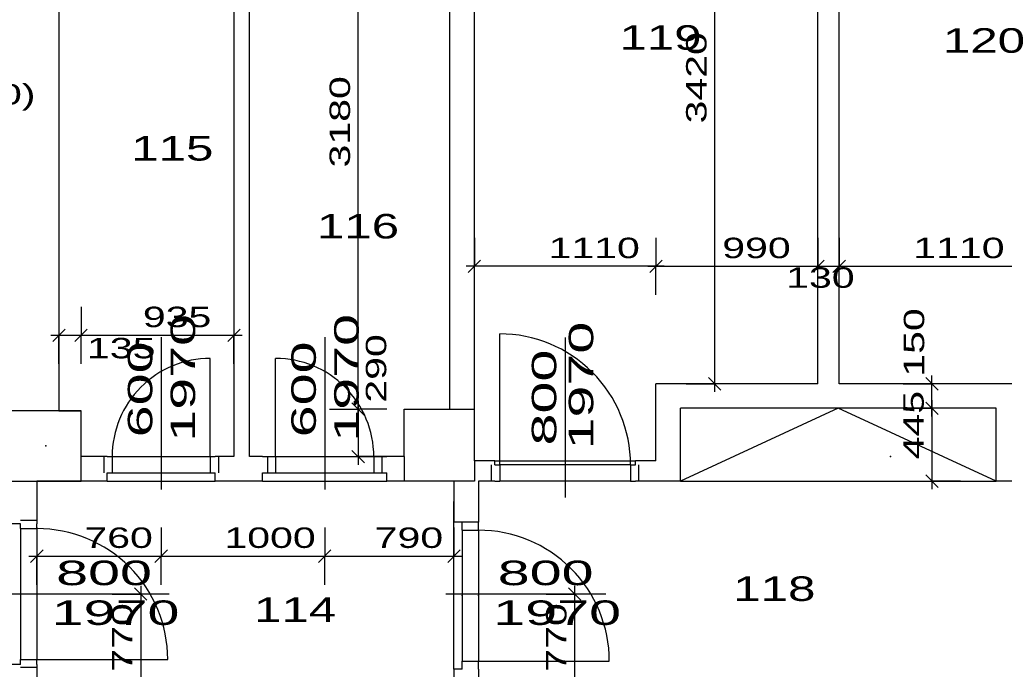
# Model space of a CAD drawing. Extents: x -196363 to 396902, y -489949 to -260582.
# Tile 24 of 256: x 21273 to 27293, y -381833 to -377863. Entities that reach past the tile are written whole.
import ezdxf

# ---------------------------------------------------------------- set-up
doc = ezdxf.new("R2010")
doc.units = 0
doc.header["$MEASUREMENT"] = 0
doc.linetypes.add('DOTDASH', pattern=[1, 0.3, -0.2, 0, -0.2, 0.3])
for name, color, linetype in [('dvere', 1, 'Continuous'), ('koty', 1, 'Continuous'), ('legenda', 1, 'Continuous'), ('noszdiv', 1, 'Continuous'), ('obklady', 14, 'Continuous'), ('popdver', 6, 'Continuous')]:
    doc.layers.add(name, color=color, linetype=linetype)
doc.styles.add('SPIRITTXTSTYLE1', font='ROMAN')
doc.styles.add('SPIRITTXTSTYLE2', font='txt')
doc.linetypes.add('CERCH2', pattern='A,0,-1,[17,dur+dsp vaclavov.shx,S=0.003401,R=0,X=-1,Y=0],0', length=1)
doc.dimstyles.new('SPIRITSTYLE127', dxfattribs={"dimtxt": 125, "dimasz": 12.7, "dimexe": 175, "dimexo": 184.395111, "dimgap": 50, "dimtad": 1, "dimdec": 3, "dimzin": 0, "dimdsep": 46, "dimlunit": 7, "dimtxsty": 'SPIRITTXTSTYLE1', "dimblk1": '_TICKMARKS127', "dimblk2": '_TICKMARKS127', "dimsah": 1, "dimcen": 0.09, "dimdle": 50, "dimclrd": 1, "dimclre": 1, "dimclrt": 1, "dimadec": 0, "dimazin": 0, "dimtfac": 1, "dimtdec": 4, "dimtofl": 0, "dimtmove": 1, "dimatfit": 0, "dimfxl": 0, "dimtolj": 1, "dimtzin": 0, "dimarcsym": 0})
doc.dimstyles.new('SPIRITSTYLE128', dxfattribs={"dimtxt": 125, "dimasz": 12.7, "dimexe": 175, "dimexo": 245.365036, "dimgap": 50, "dimtad": 1, "dimdec": 3, "dimzin": 0, "dimdsep": 46, "dimlunit": 7, "dimtxsty": 'SPIRITTXTSTYLE1', "dimblk1": '_TICKMARKS128', "dimblk2": '_TICKMARKS128', "dimsah": 1, "dimcen": 0.09, "dimdle": 50, "dimclrd": 1, "dimclre": 1, "dimclrt": 1, "dimadec": 0, "dimazin": 0, "dimtfac": 1, "dimtdec": 4, "dimtofl": 0, "dimtmove": 1, "dimatfit": 0, "dimfxl": 0, "dimtolj": 1, "dimtzin": 0, "dimarcsym": 0})
doc.dimstyles.new('SPIRITSTYLE129', dxfattribs={"dimtxt": 125, "dimasz": 12.7, "dimexe": 175, "dimexo": 105.367378, "dimgap": 50, "dimtad": 1, "dimdec": 3, "dimzin": 0, "dimdsep": 46, "dimlunit": 7, "dimtxsty": 'SPIRITTXTSTYLE1', "dimblk1": '_TICKMARKS129', "dimblk2": '_TICKMARKS129', "dimsah": 1, "dimcen": 0.09, "dimdle": 50, "dimclrd": 1, "dimclre": 1, "dimclrt": 1, "dimadec": 0, "dimazin": 0, "dimtfac": 1, "dimtdec": 4, "dimtofl": 0, "dimtmove": 1, "dimatfit": 0, "dimfxl": 0, "dimtolj": 1, "dimtzin": 0, "dimarcsym": 0})
doc.dimstyles.new('SPIRITSTYLE132', dxfattribs={"dimtxt": 125, "dimasz": 12.7, "dimexe": 175, "dimexo": 286.044739, "dimgap": 50, "dimtad": 1, "dimdec": 3, "dimzin": 0, "dimdsep": 46, "dimlunit": 7, "dimtxsty": 'SPIRITTXTSTYLE1', "dimblk1": '_TICKMARKS132', "dimblk2": '_TICKMARKS132', "dimsah": 1, "dimcen": 0.09, "dimdle": 50, "dimclrd": 1, "dimclre": 1, "dimclrt": 1, "dimadec": 0, "dimazin": 0, "dimtfac": 1, "dimtdec": 4, "dimtofl": 0, "dimtmove": 1, "dimatfit": 0, "dimfxl": 0, "dimtolj": 1, "dimtzin": 0, "dimarcsym": 0})
doc.dimstyles.new('SPIRITSTYLE133', dxfattribs={"dimtxt": 125, "dimasz": 12.7, "dimexe": 175, "dimexo": 233.111526, "dimgap": 50, "dimtad": 1, "dimdec": 3, "dimzin": 0, "dimdsep": 46, "dimlunit": 7, "dimtxsty": 'SPIRITTXTSTYLE1', "dimblk1": '_TICKMARKS133', "dimblk2": '_TICKMARKS133', "dimsah": 1, "dimcen": 0.09, "dimdle": 50, "dimclrd": 1, "dimclre": 1, "dimclrt": 1, "dimadec": 0, "dimazin": 0, "dimtfac": 1, "dimtdec": 4, "dimtofl": 0, "dimtmove": 1, "dimatfit": 0, "dimfxl": 0, "dimtolj": 1, "dimtzin": 0, "dimarcsym": 0})
doc.dimstyles.new('SPIRITSTYLE134', dxfattribs={"dimtxt": 125, "dimasz": 12.7, "dimexe": 175, "dimexo": -75.905273, "dimgap": 50, "dimtad": 1, "dimdec": 3, "dimzin": 0, "dimdsep": 46, "dimlunit": 7, "dimtxsty": 'SPIRITTXTSTYLE1', "dimblk1": '_TICKMARKS134', "dimblk2": '_TICKMARKS134', "dimsah": 1, "dimcen": 0.09, "dimdle": 50, "dimclrd": 1, "dimclre": 1, "dimclrt": 1, "dimadec": 0, "dimazin": 0, "dimtfac": 1, "dimtdec": 4, "dimtofl": 0, "dimtmove": 1, "dimatfit": 0, "dimfxl": 0, "dimtolj": 1, "dimtzin": 0, "dimarcsym": 0})
doc.dimstyles.new('SPIRITSTYLE135', dxfattribs={"dimtxt": 125, "dimasz": 12.7, "dimexe": 175, "dimexo": -116.870216, "dimgap": 50, "dimtad": 1, "dimdec": 3, "dimzin": 0, "dimdsep": 46, "dimlunit": 7, "dimtxsty": 'SPIRITTXTSTYLE1', "dimblk1": '_TICKMARKS135', "dimblk2": '_TICKMARKS135', "dimsah": 1, "dimcen": 0.09, "dimdle": 50, "dimclrd": 1, "dimclre": 1, "dimclrt": 1, "dimadec": 0, "dimazin": 0, "dimtfac": 1, "dimtdec": 4, "dimtofl": 0, "dimtmove": 1, "dimatfit": 0, "dimfxl": 0, "dimtolj": 1, "dimtzin": 0, "dimarcsym": 0})
doc.dimstyles.new('SPIRITSTYLE141', dxfattribs={"dimtxt": 125, "dimasz": 12.7, "dimexe": 175, "dimexo": 217.745026, "dimgap": 50, "dimtad": 1, "dimdec": 3, "dimzin": 0, "dimdsep": 46, "dimlunit": 7, "dimtxsty": 'SPIRITTXTSTYLE1', "dimblk1": '_TICKMARKS141', "dimblk2": '_TICKMARKS141', "dimsah": 1, "dimcen": 0.09, "dimdle": 50, "dimclrd": 1, "dimclre": 1, "dimclrt": 1, "dimadec": 0, "dimazin": 0, "dimtfac": 1, "dimtdec": 4, "dimtofl": 0, "dimtmove": 1, "dimatfit": 0, "dimfxl": 0, "dimtolj": 1, "dimtzin": 0, "dimarcsym": 0})
doc.dimstyles.new('SPIRITSTYLE142', dxfattribs={"dimtxt": 125, "dimasz": 12.7, "dimexe": 175, "dimexo": 542.723633, "dimgap": 50, "dimtad": 1, "dimdec": 3, "dimzin": 0, "dimdsep": 46, "dimlunit": 7, "dimtxsty": 'SPIRITTXTSTYLE1', "dimblk1": '_TICKMARKS142', "dimblk2": '_TICKMARKS142', "dimsah": 1, "dimcen": 0.09, "dimdle": 50, "dimclrd": 1, "dimclre": 1, "dimclrt": 1, "dimadec": 0, "dimazin": 0, "dimtfac": 1, "dimtdec": 4, "dimtofl": 0, "dimtmove": 1, "dimatfit": 0, "dimfxl": 0, "dimtolj": 1, "dimtzin": 0, "dimarcsym": 0})
doc.dimstyles.new('SPIRITSTYLE26', dxfattribs={"dimtxt": 125, "dimasz": 12.7, "dimexe": 175, "dimexo": -175, "dimgap": 50, "dimtad": 1, "dimdec": 3, "dimzin": 0, "dimdsep": 46, "dimlunit": 7, "dimtxsty": 'SPIRITTXTSTYLE1', "dimblk1": '_TICKMARKS26', "dimblk2": '_TICKMARKS26', "dimsah": 1, "dimcen": 0.09, "dimdle": 50, "dimclrd": 1, "dimclre": 1, "dimclrt": 1, "dimadec": 0, "dimazin": 0, "dimtfac": 1, "dimtdec": 4, "dimtofl": 0, "dimtmove": 1, "dimatfit": 0, "dimfxl": 0, "dimtolj": 1, "dimtzin": 0, "dimarcsym": 0})

# ---------------------------------------------------------------- blocks, each defined once
blk = doc.blocks.new('_TICKMARKS127')
at = {"color": 1, "linetype": 'Continuous'}
blk.add_line((-3, -3), (3, 3), dxfattribs=at)
blk = doc.blocks.new('*D259')
at = {"color": 1, "linetype": 'Continuous', "ltscale": 300}
for p, q in [((25347.4, -376667.9, 1723.8), (25522.4, -376667.9, 1723.8)), ((25522.4, -380137.9, 1723.8), (25522.4, -376617.9, 1723.8)), ((25697.4, -376667.9, 1723.8), (25522.4, -376667.9, 1723.8)), ((25347.4, -380087.9, 1723.8), (25522.4, -380087.9, 1723.8)), ((25697.4, -380087.9, 1723.8), (25522.4, -380087.9, 1723.8))]:
    blk.add_line(p, q, dxfattribs=at)
at = {"color": 1, "linetype": 'Continuous', "ltscale": 300, "xscale": 12.69999980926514, "yscale": 12.69999980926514, "zscale": 12.69999980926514}
for p, rotation in [((25522.4, -376667.9, 1723.8), 90.00000250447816), ((25522.4, -380087.9, 1723.8), 270.0000006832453)]:
    blk.add_blockref('_TICKMARKS127', p, dxfattribs=dict(at, rotation=rotation))
at = {"color": 1, "linetype": 'Continuous', "ltscale": 300, "style": 'SPIRITTXTSTYLE1', "width": 1.5}
blk.add_text('3420', height=125, rotation=90, dxfattribs=at).set_placement((25472.4, -378496.9, 1723.8))
blk = doc.blocks.new('_TICKMARKS128')
at = {"color": 1, "linetype": 'Continuous'}
blk.add_line((-3, -3), (3, 3), dxfattribs=at)
blk = doc.blocks.new('*D260')
at = {"color": 1, "linetype": 'Continuous', "ltscale": 300}
for p, q in [((23342.7, -380292.9, 1723.8), (23342.7, -377012.8, 1723.8)), ((23167.7, -377062.8, 1723.8), (23342.7, -377062.8, 1723.8)), ((23517.7, -377062.8, 1723.8), (23342.7, -377062.8, 1723.8)), ((23167.7, -380242.9, 1723.8), (23342.7, -380242.9, 1723.8)), ((23517.7, -380242.9, 1723.8), (23342.7, -380242.9, 1723.8))]:
    blk.add_line(p, q, dxfattribs=at)
at = {"color": 1, "linetype": 'Continuous', "ltscale": 300, "xscale": 12.69999980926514, "yscale": 12.69999980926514, "zscale": 12.69999980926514}
for p, rotation in [((23342.7, -377062.8, 1723.8), 90.00000250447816), ((23342.7, -380242.9, 1723.8), 270.0000006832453)]:
    blk.add_blockref('_TICKMARKS128', p, dxfattribs=dict(at, rotation=rotation))
at = {"color": 1, "linetype": 'Continuous', "ltscale": 300, "style": 'SPIRITTXTSTYLE1', "width": 1.5}
blk.add_text('3180', height=125, rotation=90, dxfattribs=at).set_placement((23292.7, -378765.9, 1723.8))
blk = doc.blocks.new('_TICKMARKS129')
at = {"color": 1, "linetype": 'Continuous'}
blk.add_line((-3, -3), (3, 3), dxfattribs=at)
blk = doc.blocks.new('*D261')
at = {"color": 1, "linetype": 'Continuous', "ltscale": 300}
for p, q in [((23342.7, -380192.8, 1723.8), (23342.7, -380582.9, 1723.8)), ((23167.7, -380242.9, 1723.8), (23342.7, -380242.9, 1723.8)), ((23517.7, -380242.9, 1723.8), (23342.7, -380242.9, 1723.8)), ((23167.7, -380532.9, 1723.8), (23342.7, -380532.9, 1723.8)), ((23517.7, -380532.9, 1723.8), (23342.7, -380532.9, 1723.8))]:
    blk.add_line(p, q, dxfattribs=at)
at = {"color": 1, "linetype": 'Continuous', "ltscale": 300, "xscale": 12.69999980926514, "yscale": 12.69999980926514, "zscale": 12.69999980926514}
for p, rotation in [((23342.7, -380242.9, 1723.8), 90.00000250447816), ((23342.7, -380532.9, 1723.8), -90.00000250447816)]:
    blk.add_blockref('_TICKMARKS129', p, dxfattribs=dict(at, rotation=rotation))
at = {"color": 1, "linetype": 'Continuous', "ltscale": 300, "style": 'SPIRITTXTSTYLE1', "width": 1.5}
blk.add_text('290', height=125, rotation=450.00002, dxfattribs=at).set_placement((23514.2, -380203.4, 1723.8))
blk = doc.blocks.new('_TICKMARKS132')
at = {"color": 1, "linetype": 'Continuous'}
blk.add_line((-3, -3), (3, 3), dxfattribs=at)
blk = doc.blocks.new('*D267')
at = {"color": 1, "linetype": 'Continuous', "ltscale": 300}
for p, q in [((21513, -379616.8, 1723.8), (21513, -379791.8, 1723.8)), ((21648, -379616.8, 1723.8), (21648, -379791.8, 1723.8)), ((21463, -379791.8, 1723.8), (21698, -379791.8, 1723.8)), ((21513, -379966.8, 1723.8), (21513, -379791.8, 1723.8)), ((21648, -379966.8, 1723.8), (21648, -379791.8, 1723.8))]:
    blk.add_line(p, q, dxfattribs=at)
at = {"color": 1, "linetype": 'Continuous', "ltscale": 300, "xscale": 12.69999980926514, "yscale": 12.69999980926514, "zscale": 12.69999980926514, "rotation": 180.0000050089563}
blk.add_blockref('_TICKMARKS132', (21513, -379791.8, 1723.8), dxfattribs=at)
at = {"color": 1, "linetype": 'Continuous', "ltscale": 300, "xscale": 12.69999980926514, "yscale": 12.69999980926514, "zscale": 12.69999980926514}
blk.add_blockref('_TICKMARKS132', (21648, -379791.8, 1723.8), dxfattribs=at)
at = {"color": 1, "linetype": 'Continuous', "ltscale": 300, "style": 'SPIRITTXTSTYLE1', "width": 1.5}
blk.add_text('135', height=125, dxfattribs=at).set_placement((21684.6, -379932.4, 1723.8))
blk = doc.blocks.new('*D268')
at = {"color": 1, "linetype": 'Continuous', "ltscale": 300}
for p, q in [((21648, -379616.8, 1723.8), (21648, -379791.8, 1723.8)), ((22583, -379616.8, 1723.8), (22583, -379791.8, 1723.8)), ((21598, -379791.8, 1723.8), (22633, -379791.8, 1723.8)), ((21648, -379966.8, 1723.8), (21648, -379791.8, 1723.8)), ((22583, -379966.8, 1723.8), (22583, -379791.8, 1723.8))]:
    blk.add_line(p, q, dxfattribs=at)
at = {"color": 1, "linetype": 'Continuous', "ltscale": 300, "xscale": 12.69999980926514, "yscale": 12.69999980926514, "zscale": 12.69999980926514, "rotation": 180.0000050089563}
blk.add_blockref('_TICKMARKS132', (21648, -379791.8, 1723.8), dxfattribs=at)
at = {"color": 1, "linetype": 'Continuous', "ltscale": 300, "xscale": 12.69999980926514, "yscale": 12.69999980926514, "zscale": 12.69999980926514}
blk.add_blockref('_TICKMARKS132', (22583, -379791.8, 1723.8), dxfattribs=at)
at = {"color": 1, "linetype": 'Continuous', "ltscale": 300, "style": 'SPIRITTXTSTYLE1', "width": 1.5}
blk.add_text('935', height=125, dxfattribs=at).set_placement((22026.2, -379741.8, 1723.8))
blk = doc.blocks.new('_TICKMARKS133')
at = {"color": 1, "linetype": 'Continuous'}
blk.add_line((-3, -3), (3, 3), dxfattribs=at)
blk = doc.blocks.new('*D269')
at = {"color": 1, "linetype": 'Continuous', "ltscale": 300}
for p, q in [((21378, -380966.2, 1723.8), (21378, -381141.2, 1723.8)), ((22138, -380966.2, 1723.8), (22138, -381141.2, 1723.8)), ((21328, -381141.2, 1723.8), (22188, -381141.2, 1723.8)), ((21378, -381316.2, 1723.8), (21378, -381141.2, 1723.8)), ((22138, -381316.2, 1723.8), (22138, -381141.2, 1723.8))]:
    blk.add_line(p, q, dxfattribs=at)
at = {"color": 1, "linetype": 'Continuous', "ltscale": 300, "xscale": 12.69999980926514, "yscale": 12.69999980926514, "zscale": 12.69999980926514, "rotation": 180.0000050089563}
blk.add_blockref('_TICKMARKS133', (21378, -381141.2, 1723.8), dxfattribs=at)
at = {"color": 1, "linetype": 'Continuous', "ltscale": 300, "xscale": 12.69999980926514, "yscale": 12.69999980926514, "zscale": 12.69999980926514}
blk.add_blockref('_TICKMARKS133', (22138, -381141.2, 1723.8), dxfattribs=at)
at = {"color": 1, "linetype": 'Continuous', "ltscale": 300, "style": 'SPIRITTXTSTYLE1', "width": 1.5}
blk.add_text('760', height=125, dxfattribs=at).set_placement((21668.7, -381091.2, 1723.8))
blk = doc.blocks.new('*D270')
at = {"color": 1, "linetype": 'Continuous', "ltscale": 300}
for p, q in [((22138, -380966.2, 1723.8), (22138, -381141.2, 1723.8)), ((23138, -380966.2, 1723.8), (23138, -381141.2, 1723.8)), ((22088, -381141.2, 1723.8), (23188, -381141.2, 1723.8)), ((22138, -381316.2, 1723.8), (22138, -381141.2, 1723.8)), ((23138, -381316.2, 1723.8), (23138, -381141.2, 1723.8))]:
    blk.add_line(p, q, dxfattribs=at)
at = {"color": 1, "linetype": 'Continuous', "ltscale": 300, "xscale": 12.69999980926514, "yscale": 12.69999980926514, "zscale": 12.69999980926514, "rotation": 180.0000050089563}
blk.add_blockref('_TICKMARKS133', (22138, -381141.2, 1723.8), dxfattribs=at)
at = {"color": 1, "linetype": 'Continuous', "ltscale": 300, "xscale": 12.69999980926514, "yscale": 12.69999980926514, "zscale": 12.69999980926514}
blk.add_blockref('_TICKMARKS133', (23138, -381141.2, 1723.8), dxfattribs=at)
at = {"color": 1, "linetype": 'Continuous', "ltscale": 300, "style": 'SPIRITTXTSTYLE1', "width": 1.5}
blk.add_text('1000', height=125, dxfattribs=at).set_placement((22524.9, -381091.2, 1723.8))
blk = doc.blocks.new('*D271')
at = {"color": 1, "linetype": 'Continuous', "ltscale": 300}
for p, q in [((23138, -380966.2, 1723.8), (23138, -381141.2, 1723.8)), ((23928, -380966.2, 1723.8), (23928, -381141.2, 1723.8)), ((23088, -381141.2, 1723.8), (23978, -381141.2, 1723.8)), ((23138, -381316.2, 1723.8), (23138, -381141.2, 1723.8)), ((23928, -381316.2, 1723.8), (23928, -381141.2, 1723.8))]:
    blk.add_line(p, q, dxfattribs=at)
at = {"color": 1, "linetype": 'Continuous', "ltscale": 300, "xscale": 12.69999980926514, "yscale": 12.69999980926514, "zscale": 12.69999980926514, "rotation": 180.0000050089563}
blk.add_blockref('_TICKMARKS133', (23138, -381141.2, 1723.8), dxfattribs=at)
at = {"color": 1, "linetype": 'Continuous', "ltscale": 300, "xscale": 12.69999980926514, "yscale": 12.69999980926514, "zscale": 12.69999980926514}
blk.add_blockref('_TICKMARKS133', (23928, -381141.2, 1723.8), dxfattribs=at)
at = {"color": 1, "linetype": 'Continuous', "ltscale": 300, "style": 'SPIRITTXTSTYLE1', "width": 1.5}
blk.add_text('790', height=125, dxfattribs=at).set_placement((23443.7, -381091.2, 1723.8))
blk = doc.blocks.new('_TICKMARKS134')
at = {"color": 1, "linetype": 'Continuous'}
blk.add_line((-3, -3), (3, 3), dxfattribs=at)
blk = doc.blocks.new('*D272')
at = {"color": 1, "linetype": 'Continuous', "ltscale": 300}
for p, q in [((24665.9, -381322.9, 1723.8), (24665.9, -382192.9, 1723.8)), ((24490.9, -381372.9, 1723.8), (24665.9, -381372.9, 1723.8)), ((24840.9, -381372.9, 1723.8), (24665.9, -381372.9, 1723.8)), ((24490.9, -382142.9, 1723.8), (24665.9, -382142.9, 1723.8)), ((24840.9, -382142.9, 1723.8), (24665.9, -382142.9, 1723.8))]:
    blk.add_line(p, q, dxfattribs=at)
at = {"color": 1, "linetype": 'Continuous', "ltscale": 300, "xscale": 12.69999980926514, "yscale": 12.69999980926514, "zscale": 12.69999980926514}
for p, rotation in [((24665.9, -381372.9, 1723.8), 90.00000250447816), ((24665.9, -382142.9, 1723.8), -90.00000250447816)]:
    blk.add_blockref('_TICKMARKS134', p, dxfattribs=dict(at, rotation=rotation))
at = {"color": 1, "linetype": 'Continuous', "ltscale": 300, "style": 'SPIRITTXTSTYLE1', "width": 1.5}
blk.add_text('770', height=125, rotation=450.00002, dxfattribs=at).set_placement((24615.9, -381847.2, 1723.8))
blk = doc.blocks.new('_TICKMARKS135')
at = {"color": 1, "linetype": 'Continuous'}
blk.add_line((-3, -3), (3, 3), dxfattribs=at)
blk = doc.blocks.new('*D273')
at = {"color": 1, "linetype": 'Continuous', "ltscale": 300}
for p, q in [((22012.7, -381322.9, 1723.8), (22012.7, -382192.9, 1723.8)), ((21837.7, -381372.9, 1723.8), (22012.7, -381372.9, 1723.8)), ((22187.7, -381372.9, 1723.8), (22012.7, -381372.9, 1723.8)), ((21837.7, -382142.9, 1723.8), (22012.7, -382142.9, 1723.8)), ((22187.7, -382142.9, 1723.8), (22012.7, -382142.9, 1723.8))]:
    blk.add_line(p, q, dxfattribs=at)
at = {"color": 1, "linetype": 'Continuous', "ltscale": 300, "xscale": 12.69999980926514, "yscale": 12.69999980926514, "zscale": 12.69999980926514}
for p, rotation in [((22012.7, -381372.9, 1723.8), 90.00000250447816), ((22012.7, -382142.9, 1723.8), -90.00000250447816)]:
    blk.add_blockref('_TICKMARKS135', p, dxfattribs=dict(at, rotation=rotation))
at = {"color": 1, "linetype": 'Continuous', "ltscale": 300, "style": 'SPIRITTXTSTYLE1', "width": 1.5}
blk.add_text('770', height=125, rotation=450.00002, dxfattribs=at).set_placement((21962.7, -381847.2, 1723.8))
blk = doc.blocks.new('_TICKMARKS141')
at = {"color": 1, "linetype": 'Continuous'}
blk.add_line((-3, -3), (3, 3), dxfattribs=at)
blk = doc.blocks.new('*D280')
at = {"color": 1, "linetype": 'Continuous', "ltscale": 300}
for p, q in [((26850.3, -380187.9, 1723.8), (26850.3, -380732.9, 1723.8)), ((26675.3, -380237.9, 1723.8), (26850.3, -380237.9, 1723.8)), ((27025.3, -380237.9, 1723.8), (26850.3, -380237.9, 1723.8)), ((26675.3, -380682.9, 1723.8), (26850.3, -380682.9, 1723.8)), ((27025.3, -380682.9, 1723.8), (26850.3, -380682.9, 1723.8))]:
    blk.add_line(p, q, dxfattribs=at)
at = {"color": 1, "linetype": 'Continuous', "ltscale": 300, "xscale": 12.69999980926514, "yscale": 12.69999980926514, "zscale": 12.69999980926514}
for p, rotation in [((26850.3, -380237.9, 1723.8), 90.00000250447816), ((26850.3, -380682.9, 1723.8), -90.00000250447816)]:
    blk.add_blockref('_TICKMARKS141', p, dxfattribs=dict(at, rotation=rotation))
at = {"color": 1, "linetype": 'Continuous', "ltscale": 300, "style": 'SPIRITTXTSTYLE1', "width": 1.5}
blk.add_text('445', height=125, rotation=450.00002, dxfattribs=at).set_placement((26800.3, -380549.7, 1723.8))
blk = doc.blocks.new('_TICKMARKS26')
at = {"color": 1, "linetype": 'Continuous'}
blk.add_line((-3, -3), (3, 3), dxfattribs=at)
blk = doc.blocks.new('*D281')
at = {"color": 1, "linetype": 'Continuous', "ltscale": 300}
for p, q in [((26850.3, -380287.9, 1723.8), (26850.3, -380037.9, 1723.8)), ((26675.3, -380087.9, 1723.8), (26850.3, -380087.9, 1723.8)), ((27025.3, -380087.9, 1723.8), (26850.3, -380087.9, 1723.8)), ((26675.3, -380237.9, 1723.8), (26850.3, -380237.9, 1723.8)), ((27025.3, -380237.9, 1723.8), (26850.3, -380237.9, 1723.8))]:
    blk.add_line(p, q, dxfattribs=at)
at = {"color": 1, "linetype": 'Continuous', "ltscale": 300, "xscale": 12.69999980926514, "yscale": 12.69999980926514, "zscale": 12.69999980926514}
for p, rotation in [((26850.3, -380087.9, 1723.8), 90.00000250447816), ((26850.3, -380237.9, 1723.8), 270.0000006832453)]:
    blk.add_blockref('_TICKMARKS26', p, dxfattribs=dict(at, rotation=rotation))
at = {"color": 1, "linetype": 'Continuous', "ltscale": 300, "style": 'SPIRITTXTSTYLE1', "width": 1.5}
blk.add_text('150', height=125, rotation=90, dxfattribs=at).set_placement((26803.4, -380044.8, 1723.8))
blk = doc.blocks.new('_TICKMARKS142')
at = {"color": 1, "linetype": 'Continuous'}
blk.add_line((-3, -3), (3, 3), dxfattribs=at)
blk = doc.blocks.new('*D282')
at = {"color": 1, "linetype": 'Continuous', "ltscale": 300}
for p, q in [((24053, -379195.2, 1723.8), (24053, -379370.2, 1723.8)), ((25163, -379195.2, 1723.8), (25163, -379370.2, 1723.8)), ((25213, -379370.2, 1723.8), (24003, -379370.2, 1723.8)), ((24053, -379545.2, 1723.8), (24053, -379370.2, 1723.8)), ((25163, -379545.2, 1723.8), (25163, -379370.2, 1723.8))]:
    blk.add_line(p, q, dxfattribs=at)
at = {"color": 1, "linetype": 'Continuous', "ltscale": 300, "xscale": 12.69999980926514, "yscale": 12.69999980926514, "zscale": 12.69999980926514}
for p, rotation in [((24053, -379370.2, 1723.8), 180.0000050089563), ((25163, -379370.2, 1723.8), 360.0000100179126)]:
    blk.add_blockref('_TICKMARKS142', p, dxfattribs=dict(at, rotation=rotation))
at = {"color": 1, "linetype": 'Continuous', "ltscale": 300, "style": 'SPIRITTXTSTYLE1', "width": 1.5}
blk.add_text('1110', height=125, rotation=360.00001, dxfattribs=at).set_placement((24506.8, -379320.2, 1723.8))
blk = doc.blocks.new('*D283')
at = {"color": 1, "linetype": 'Continuous', "ltscale": 300}
for p, q in [((25163, -379195.2, 1723.8), (25163, -379370.2, 1723.8)), ((26153, -379195.2, 1723.8), (26153, -379370.2, 1723.8)), ((25113, -379370.2, 1723.8), (26203, -379370.2, 1723.8)), ((25163, -379545.2, 1723.8), (25163, -379370.2, 1723.8)), ((26153, -379545.2, 1723.8), (26153, -379370.2, 1723.8))]:
    blk.add_line(p, q, dxfattribs=at)
at = {"color": 1, "linetype": 'Continuous', "ltscale": 300, "xscale": 12.69999980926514, "yscale": 12.69999980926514, "zscale": 12.69999980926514, "rotation": 180.0000050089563}
blk.add_blockref('_TICKMARKS142', (25163, -379370.2, 1723.8), dxfattribs=at)
at = {"color": 1, "linetype": 'Continuous', "ltscale": 300, "xscale": 12.69999980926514, "yscale": 12.69999980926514, "zscale": 12.69999980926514}
blk.add_blockref('_TICKMARKS142', (26153, -379370.2, 1723.8), dxfattribs=at)
at = {"color": 1, "linetype": 'Continuous', "ltscale": 300, "style": 'SPIRITTXTSTYLE1', "width": 1.5}
blk.add_text('990', height=125, dxfattribs=at).set_placement((25568.7, -379320.2, 1723.8))
blk = doc.blocks.new('*D284')
at = {"color": 1, "linetype": 'Continuous', "ltscale": 300}
for p, q in [((26153, -379195.2, 1723.8), (26153, -379370.2, 1723.8)), ((26283, -379195.2, 1723.8), (26283, -379370.2, 1723.8)), ((26103, -379370.2, 1723.8), (26333, -379370.2, 1723.8)), ((26153, -379545.2, 1723.8), (26153, -379370.2, 1723.8)), ((26283, -379545.2, 1723.8), (26283, -379370.2, 1723.8))]:
    blk.add_line(p, q, dxfattribs=at)
at = {"color": 1, "linetype": 'Continuous', "ltscale": 300, "xscale": 12.69999980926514, "yscale": 12.69999980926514, "zscale": 12.69999980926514, "rotation": 180.0000050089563}
blk.add_blockref('_TICKMARKS142', (26153, -379370.2, 1723.8), dxfattribs=at)
at = {"color": 1, "linetype": 'Continuous', "ltscale": 300, "xscale": 12.69999980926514, "yscale": 12.69999980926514, "zscale": 12.69999980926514}
blk.add_blockref('_TICKMARKS142', (26283, -379370.2, 1723.8), dxfattribs=at)
at = {"color": 1, "linetype": 'Continuous', "ltscale": 300, "style": 'SPIRITTXTSTYLE1', "width": 1.5}
blk.add_text('130', height=125, dxfattribs=at).set_placement((25959.6, -379501.3, 1723.8))
blk = doc.blocks.new('*D285')
at = {"color": 1, "linetype": 'Continuous', "ltscale": 300}
for p, q in [((26283, -379195.2, 1723.8), (26283, -379370.2, 1723.8)), ((27393, -379195.2, 1723.8), (27393, -379370.2, 1723.8)), ((26233, -379370.2, 1723.8), (27443, -379370.2, 1723.8)), ((26283, -379545.2, 1723.8), (26283, -379370.2, 1723.8)), ((27393, -379545.2, 1723.8), (27393, -379370.2, 1723.8))]:
    blk.add_line(p, q, dxfattribs=at)
at = {"color": 1, "linetype": 'Continuous', "ltscale": 300, "xscale": 12.69999980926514, "yscale": 12.69999980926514, "zscale": 12.69999980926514, "rotation": 180.0000050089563}
blk.add_blockref('_TICKMARKS142', (26283, -379370.2, 1723.8), dxfattribs=at)
at = {"color": 1, "linetype": 'Continuous', "ltscale": 300, "xscale": 12.69999980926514, "yscale": 12.69999980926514, "zscale": 12.69999980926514}
blk.add_blockref('_TICKMARKS142', (27393, -379370.2, 1723.8), dxfattribs=at)
at = {"color": 1, "linetype": 'Continuous', "ltscale": 300, "style": 'SPIRITTXTSTYLE1', "width": 1.5}
blk.add_text('1110', height=125, dxfattribs=at).set_placement((26736.8, -379320.2, 1723.8))

msp = doc.modelspace()

# ---------------------------------------------------------------- linework, layer by layer
at = {"layer": 'dvere', "color": 7, "linetype": 'Continuous', "ltscale": 300}
for p, q in [((24208.01172, -380582.875, 3447.6001), (24208.01172, -379782.875, 3447.6001)), ((22437.99805, -380532.875, 3447.6001), (22437.99805, -379932.875, 3447.6001)), ((22837.99805, -380532.875, 3447.6001), (22837.99805, -379932.875, 3447.6001)), ((21378.01953, -381772.90625, 3447.6001), (22178.01953, -381772.90625, 3447.6001)), ((24078.00977, -381782.875, 3447.6001), (24878.00977, -381782.875, 3447.6001))]:
    msp.add_line(p, q, dxfattribs=at)
at = {"layer": 'dvere', "color": 7, "linetype": 'Continuous', "ltscale": 304.799988}
for p, q in [((21787.99023, -380532.875, 1723.80005), (21787.99023, -380632.875, 1723.80005)), ((22487.99219, -380532.875, 1723.80005), (22487.99219, -380632.875, 1723.80005)), ((22787.99219, -380532.875, 1723.80005), (22787.99219, -380632.875, 1723.80005)), ((23487.99219, -380532.875, 1723.80005), (23487.99219, -380632.875, 1723.80005)), ((24158.01758, -380682.875, 1723.80005), (24158.01758, -380582.875, 1723.80005)), ((25058.01758, -380682.875, 1723.80005), (25058.00586, -380582.875, 1723.80005)), ((21378.01953, -380922.875, 1723.80005), (21278.01953, -380922.875, 1723.80005)), ((24078.00977, -380932.875, 1723.80005), (23978.00977, -380932.875, 1723.80005)), ((21378.01953, -381822.90625, 1723.80005), (21278.01953, -381822.90625, 1723.80005))]:
    msp.add_line(p, q, dxfattribs=at)
at = {"layer": 'dvere', "color": 7, "linetype": 'Continuous', "ltscale": 270}
for p, q in [((21837.99805, -380532.875, 1723.80005), (22437.99805, -380532.875, 1723.80005)), ((22837.99805, -380532.875, 1723.80005), (23437.99805, -380532.875, 1723.80005)), ((21837.99805, -380632.875, 1723.80005), (22437.99805, -380632.875, 1723.80005)), ((22837.99805, -380632.875, 1723.80005), (23437.99805, -380632.875, 1723.80005))]:
    msp.add_line(p, q, dxfattribs=at)
at = {"layer": 'dvere', "color": 7, "linetype": 'Continuous', "ltscale": 330}
for p, q in [((25008.01172, -380582.875, 1723.80005), (24208.01172, -380582.875, 1723.80005)), ((25008.01172, -380682.875, 1723.80005), (24208.01172, -380682.875, 1723.80005)), ((21278.01953, -380972.875, 1723.80005), (21278.01953, -381772.90625, 1723.80005)), ((21378.01953, -380972.875, 1723.80005), (21378.01953, -381772.90625, 1723.80005)), ((23978.00977, -380982.875, 1723.80005), (23978.00977, -381782.875, 1723.80005)), ((24078.00977, -380982.875, 1723.80005), (24078.00977, -381782.875, 1723.80005))]:
    msp.add_line(p, q, dxfattribs=at)
at = {"layer": 'dvere', "color": 7, "linetype": 'Continuous', "ltscale": 300}
for centre, radius, start, end in [((24208.01172, -380582.875, 3447.6001), 800.00079, 0, 90.000002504), ((22437.99805, -380532.875, 3447.6001), 600.00061, 90.000002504, 180.000005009), ((22837.99805, -380532.875, 3447.6001), 600.00061, 0, 90.000002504), ((21378.01953, -381772.90625, 3447.6001), 800.00079, 0, 90.000002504), ((24078.00977, -381782.875, 3447.6001), 800.00079, 0, 90.000002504)]:
    msp.add_arc(centre, radius, start, end, dxfattribs=at)
for p in [(22138.00977, -380532.875, 3447.6001), (23138.01172, -380532.875, 3447.6001), (24608.01172, -380582.875, 3447.6001), (21378.01953, -381372.875, 3447.6001), (24078.00977, -381382.875, 3447.6001)]:
    msp.add_point(p, dxfattribs=at)
at = {"layer": 'dvere', "color": 7, "linetype": 'Continuous', "ltscale": 250}
for p in [(24608.01172, -380582.875, 1723.80005), (22137.99805, -380632.875, 1723.80005), (23137.99805, -380632.875, 1723.80005), (21278.01953, -381372.875, 1723.80005), (23978.00977, -381382.875, 1723.80005)]:
    msp.add_point(p, dxfattribs=at)
at = {"layer": 'legenda', "color": 1, "linetype": 'Continuous', "ltscale": 300}
msp.add_point((26597.92969, -380531.75, 4347.59961), dxfattribs=at)
at = {"layer": 'noszdiv', "color": 1, "linetype": 'Continuous', "ltscale": 300}
for p, q in [((22583.00586, -376667.875, 2623.80005), (22583.00586, -380532.875, 2623.80005)), ((22678.00781, -380532.875, 2623.80005), (22678.00781, -376667.875, 2623.80005)), ((24053.00586, -380557.875, 2623.80005), (24053.00586, -376667.875, 2623.80005)), ((26152.99609, -380087.875, 2623.80005), (26152.99609, -376667.875, 2623.80005)), ((26282.99805, -380087.875, 2623.80005), (26282.99805, -376667.875, 2623.80005)), ((21513.00586, -377067.875, 2623.80005), (21513.00586, -380252.875, 2623.80005)), ((23903.01172, -380242.875, 2623.80005), (23903.01172, -377062.84375, 2623.80005)), ((25163.01562, -380557.875, 2623.80005), (25163.01562, -380087.875, 2623.80005)), ((26152.99609, -380087.875, 2623.80005), (25163.01562, -380087.875, 2623.80005)), ((27393.00781, -380087.875, 2623.80005), (26282.99805, -380087.875, 2623.80005)), ((21648.01758, -380252.875, 2623.80005), (21218.00391, -380252.875, 2623.80005)), ((21513.00586, -380252.875, 2623.80005), (21648.01758, -380252.875, 2623.80005)), ((21648.01758, -380532.875, 2623.80005), (21648.01758, -380252.875, 2623.80005)), ((21648.01758, -380682.875, 2623.80005), (21648.01758, -380252.875, 2623.80005)), ((23623.01758, -380532.875, 2623.80005), (23623.01758, -380242.875, 2623.80005)), ((23623.01758, -380242.875, 2623.80005), (23903.01172, -380242.875, 2623.80005)), ((23903.01172, -380242.875, 2623.80005), (24053.00586, -380242.875, 2623.80005)), ((25313.00977, -380682.875, 2623.80005), (25313.00977, -380237.875, 2623.80005)), ((27243.01367, -380237.875, 2623.80005), (25313.00977, -380237.875, 2623.80005)), ((26278.01172, -380237.875, 2623.80005), (25313.00977, -380682.875, 2623.80005)), ((27243.01367, -380682.875, 2623.80005), (26278.01172, -380237.875, 2623.80005)), ((27243.01367, -380682.875, 2623.80005), (27243.01367, -380237.875, 2623.80005)), ((21808.00781, -380532.875, 2623.80005), (21648.01758, -380532.875, 2623.80005)), ((21808.00781, -380532.875, 2623.80005), (21837.99805, -380532.875, 2623.80005)), ((21837.99805, -380532.875, 2623.80005), (21837.99805, -380632.875, 2623.80005)), ((22437.99805, -380532.875, 2623.80005), (22468.01172, -380532.875, 2623.80005)), ((22437.99805, -380532.875, 2623.80005), (22437.99805, -380632.875, 2623.80005)), ((22583.00586, -380532.875, 2623.80005), (22468.01172, -380532.875, 2623.80005)), ((22758.00391, -380532.875, 2623.80005), (22678.00781, -380532.875, 2623.80005)), ((22758.00391, -380532.875, 2623.80005), (22837.99805, -380532.875, 2623.80005)), ((22837.99805, -380532.875, 2623.80005), (22837.99805, -380632.875, 2623.80005)), ((23437.99805, -380532.875, 2623.80005), (23518.01953, -380532.875, 2623.80005)), ((23437.99805, -380532.875, 2623.80005), (23437.99805, -380632.875, 2623.80005)), ((23623.01758, -380532.875, 2623.80005), (23518.01953, -380532.875, 2623.80005)), ((23623.01758, -380532.875, 2623.80005), (23623.01758, -380682.875, 2623.80005)), ((24177.99805, -380557.875, 2623.80005), (24053.00586, -380557.875, 2623.80005)), ((24053.00586, -380557.875, 2623.80005), (24053.00586, -380682.875, 2623.80005)), ((24178.02148, -380582.875, 2623.80005), (24177.99805, -380557.875, 2623.80005)), ((24178.02148, -380582.875, 2623.80005), (24208.01172, -380582.875, 2623.80005)), ((24208.01172, -380582.875, 2623.80005), (24208.01172, -380682.875, 2623.80005)), ((25008.01172, -380582.875, 2623.80005), (25038, -380582.875, 2623.80005)), ((25008.01172, -380582.875, 2623.80005), (25008.01172, -380682.875, 2623.80005)), ((25038, -380582.875, 2623.80005), (25038, -380557.875, 2623.80005)), ((25163.01562, -380557.875, 2623.80005), (25038, -380557.875, 2623.80005)), ((21808.00781, -380682.875, 2623.80005), (21808.00781, -380632.875, 2623.80005)), ((21808.00781, -380632.875, 2623.80005), (21837.99805, -380632.875, 2623.80005)), ((22437.99805, -380632.875, 2623.80005), (22468.01172, -380632.875, 2623.80005)), ((22468.01172, -380682.875, 2623.80005), (22468.01172, -380632.875, 2623.80005)), ((22758.00391, -380682.875, 2623.80005), (22758.00391, -380632.875, 2623.80005)), ((22758.00391, -380632.875, 2623.80005), (22837.99805, -380632.875, 2623.80005)), ((23437.99805, -380632.875, 2623.80005), (23518.01953, -380632.875, 2623.80005)), ((23518.01953, -380682.875, 2623.80005), (23518.01953, -380632.875, 2623.80005)), ((21218.00391, -380682.875, 2623.80005), (21648.01758, -380682.875, 2623.80005)), ((21808.00781, -380682.875, 2623.80005), (21378.01953, -380682.875, 2623.80005)), ((21378.01953, -380682.875, 2623.80005), (21378.01953, -380942.875, 2623.80005)), ((22758.00391, -380682.875, 2623.80005), (22468.01172, -380682.875, 2623.80005)), ((23928.01562, -380682.875, 2623.80005), (23518.01953, -380682.875, 2623.80005)), ((23928.01562, -380682.875, 2623.80005), (23928.01562, -380932.875, 2623.80005)), ((24053.00586, -380682.875, 2623.80005), (23928.01562, -380682.875, 2623.80005)), ((24177.99805, -380682.875, 2623.80005), (24078.00977, -380682.875, 2623.80005)), ((24078.00977, -380682.875, 2623.80005), (24078.00977, -380932.875, 2623.80005)), ((24177.99805, -380682.875, 2623.80005), (24178.02148, -380682.875, 2623.80005)), ((24178.02148, -380682.875, 2623.80005), (24208.01172, -380682.875, 2623.80005)), ((25008.01172, -380682.875, 2623.80005), (25038, -380682.875, 2623.80005)), ((25313.00977, -380682.875, 2623.80005), (25038, -380682.875, 2623.80005)), ((25313.00977, -380682.875, 2623.80005), (27243.01367, -380682.875, 2623.80005)), ((27422.99609, -380682.875, 2623.80005), (27243.01367, -380682.875, 2623.80005)), ((21278.00586, -380942.875, 2623.80005), (21218.00391, -380942.875, 2623.80005)), ((21278.00586, -380972.875, 2623.80005), (21278.00586, -380942.875, 2623.80005)), ((21378.01953, -380972.875, 2623.80005), (21378.01953, -380942.875, 2623.80005)), ((23977.99609, -380932.875, 2623.80005), (23928.01562, -380932.875, 2623.80005)), ((23977.99609, -380982.875, 2623.80005), (23977.99609, -380932.875, 2623.80005)), ((24078.00977, -380982.875, 2623.80005), (24078.00977, -380932.875, 2623.80005)), ((21278.00586, -380972.875, 2623.80005), (21378.01953, -380972.875, 2623.80005)), ((23977.99609, -380982.875, 2623.80005), (24078.00977, -380982.875, 2623.80005)), ((21278.00586, -381802.875, 2623.80005), (21278.00586, -381772.90625, 2623.80005)), ((21278.00586, -381772.90625, 2623.80005), (21378.01953, -381772.90625, 2623.80005)), ((21378.01953, -381802.875, 2623.80005), (21378.01953, -381772.90625, 2623.80005)), ((23977.99609, -381832.875, 2623.80005), (23977.99609, -381782.875, 2623.80005)), ((23977.99609, -381782.875, 2623.80005), (24078.00977, -381782.875, 2623.80005)), ((24078.00977, -381832.875, 2623.80005), (24078.00977, -381782.875, 2623.80005)), ((21278.00586, -381802.875, 2623.80005), (21218.00391, -381802.875, 2623.80005)), ((21378.01953, -381802.875, 2623.80005), (21378.01953, -382142.875, 2623.80005)), ((23928.01562, -381832.875, 2623.80005), (23928.01562, -382142.875, 2623.80005)), ((23977.99609, -381832.875, 2623.80005), (23928.01562, -381832.875, 2623.80005)), ((24078.00977, -381832.875, 2623.80005), (24078.00977, -382142.875, 2623.80005))]:
    msp.add_line(p, q, dxfattribs=at)
at = {"layer": 'noszdiv', "color": 1, "linetype": 'CERCH2', "ltscale": 300}
for p, q in [((24177.99805, -380557.875, 2623.80005), (25038, -380557.875, 2623.80005)), ((21808.00781, -380682.875, 2623.80005), (22468.01172, -380682.875, 2623.80005)), ((22758.00391, -380682.875, 2623.80005), (23518.01953, -380682.875, 2623.80005)), ((23928.01562, -381832.875, 2623.80005), (23928.01562, -380807.875, 2623.80005))]:
    msp.add_line(p, q, dxfattribs=at)
at = {"layer": 'noszdiv', "color": 1, "linetype": 'Continuous', "ltscale": 300}
msp.add_point((21433.01172, -380467.875, 2623.80005), dxfattribs=at)
at = {"layer": 'popdver', "color": 6, "linetype": 'Continuous', "ltscale": 250}
for p, q in [((22137.99805, -379802.21875, 1723.80005), (22137.99805, -380733.09375, 1723.80005)), ((23138.01172, -379802.21875, 1723.80005), (23138.01172, -380733.09375, 1723.80005)), ((24608.01172, -379805.375, 1723.80005), (24608.01172, -380783.125, 1723.80005)), ((22156.52734, -381372.875, 1723.80005), (21177.7832, -381372.875, 1723.80005)), ((24856.51758, -381372.875, 1723.80005), (23877.77344, -381372.875, 1723.80005))]:
    msp.add_line(p, q, dxfattribs=at)
at = {"layer": 'popdver', "color": 6, "linetype": 'Continuous', "ltscale": 304.799988}
for p in [(22137.99805, -380532.875, 1723.80005), (23138.01172, -380532.875, 1723.80005), (24608.01172, -380582.875, 1723.80005), (21378.01953, -381372.875, 1723.80005), (24078.00977, -381372.875, 1723.80005)]:
    msp.add_point(p, dxfattribs=at)
at = {"layer": 'popdver', "color": 6, "linetype": 'Continuous', "ltscale": 250}
for p in [(22137.99805, -380532.875, 1723.80005), (23138.01172, -380532.875, 1723.80005), (24608.01172, -380582.875, 1723.80005), (21378.01953, -381372.875, 1723.80005), (24078.00977, -381372.875, 1723.80005)]:
    msp.add_point(p, dxfattribs=at)

# ---------------------------------------------------------------- texts
at = {"layer": 'legenda', "color": 1, "linetype": 'Continuous', "ltscale": 300, "style": 'SPIRITTXTSTYLE2', "width": 1.5}
for s, p in [('119', (24940.1582, -378046.5625, 1723.80005)), ('120', (26917.82422, -378064.875, 1723.80005)), ('115', (21955.33594, -378723.9375, 1723.80005)), ('116', (23090.67188, -379199.90625, 1723.80005)), ('118', (25635.99219, -381415.09375, 1723.80005)), ('114', (22706.125, -381543.25, 1723.80005))]:
    msp.add_text(s, height=150, dxfattribs=at).set_placement(p)
at = {"layer": 'obklady', "color": 14, "linetype": 'DOTDASH', "ltscale": 300, "style": 'SPIRITTXTSTYLE1', "width": 1.5}
msp.add_text('(1370)', height=125, dxfattribs=at).set_placement((20644.79297, -378381.34375, 2623.80005))
at = {"layer": 'popdver', "color": 6, "linetype": 'Continuous', "ltscale": 250, "style": 'SPIRITTXTSTYLE1', "width": 1.75}
for s, p in [('1970', (22345.82422, -380442.15625)), ('1970', (23345.83789, -380442.15625)), ('1970', (24779.93164, -380489.59375)), ('600', (22083.88672, -380415)), ('600', (23083.90039, -380415)), ('800', (24553.90039, -380465))]:
    msp.add_text(s, height=150, rotation=90.000002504, dxfattribs=at).set_placement(p)
for s, p in [('800', (21495.89062, -381318.78125)), ('800', (24195.88086, -381318.78125)), ('1970', (21468.74219, -381561.9375)), ('1970', (24168.73242, -381561.9375))]:
    msp.add_text(s, height=150, dxfattribs=at).set_placement(p)

# ---------------------------------------------------------------- dimensions: what is measured, and where the dimension line sits
at = {"layer": 'koty', "color": 1, "linetype": 'Continuous', "ltscale": 300}
for base, p1, p2, dimstyle, picture, middle in [((25522.41211, -380087.875, 1723.80005), (25163.01562, -380087.875, 1723.80005), (25103.00195, -376667.875, 1723.80005), 'SPIRITSTYLE127', '*D259', (25522.41211, -378377.90625, 1723.80005)), ((23342.65039, -380242.875, 1723.80005), (23763.01562, -380242.875, 1723.80005), (23903.01172, -377062.84375, 1723.80005), 'SPIRITSTYLE128', '*D260', (23342.65039, -378652.84375, 1723.80005)), ((26850.26758, -380237.875, 1723.80005), (27243.01367, -380237.875, 1723.80005), (27243.01367, -380682.875, 1723.80005), 'SPIRITSTYLE141', '*D280', (26850.26758, -380460.375, 1723.80005)), ((22012.70898, -381372.875, 1723.80005), (22070.83984, -381372.875, 1723.80005), (22228.00195, -382142.875, 1723.80005), 'SPIRITSTYLE135', '*D273', (22012.70898, -381757.875, 1723.80005)), ((24665.86719, -381372.875, 1723.80005), (24764.96289, -381372.875, 1723.80005), (24764.96289, -382142.875, 1723.80005), 'SPIRITSTYLE134', '*D272', (24665.86719, -381757.875, 1723.80005))]:
    dim = msp.add_linear_dim(base=base, p1=p1, p2=p2, angle=90.000002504, dimstyle=dimstyle, dxfattribs=at)
    dim.commit()
    dim.dimension.update_dxf_attribs({"geometry": picture, "text_midpoint": middle})
for base, p1, p2, dimstyle, picture, middle in [((25163.01562, -379370.15625, 1723.80005), (25163.01562, -380087.875, 1723.80005), (24053.00586, -380087.875, 1723.80005), 'SPIRITSTYLE142', '*D282', (24608.01172, -379370.15625, 1723.80005)), ((25163.01562, -379370.15625, 1723.80005), (25163.01562, -380087.875, 1723.80005), (26152.99609, -380087.875, 1723.80005), 'SPIRITSTYLE142', '*D283', (25658.00586, -379370.15625, 1723.80005)), ((26282.99805, -379370.15625, 1723.80005), (26282.99805, -380087.875, 1723.80005), (27393.00781, -380087.875, 1723.80005), 'SPIRITSTYLE142', '*D285', (26838.00195, -379370.15625, 1723.80005)), ((21648.01758, -379791.84375, 1723.80005), (21648.01758, -380252.875, 1723.80005), (22583.00586, -380252.875, 1723.80005), 'SPIRITSTYLE132', '*D268', (22115.51172, -379791.84375, 1723.80005)), ((21378.01953, -381141.21875, 1723.80005), (21378.01953, -380682.875, 1723.80005), (22137.99805, -380733.09375, 1723.80005), 'SPIRITSTYLE133', '*D269', (21758.00781, -381141.21875, 1723.80005)), ((22137.99805, -381141.21875, 1723.80005), (22137.99805, -380733.09375, 1723.80005), (23138.01172, -380733.09375, 1723.80005), 'SPIRITSTYLE133', '*D270', (22638.00391, -381141.21875, 1723.80005)), ((23138.01172, -381141.21875, 1723.80005), (23138.01172, -380733.09375, 1723.80005), (23928.01562, -380733.09375, 1723.80005), 'SPIRITSTYLE133', '*D271', (23533.01367, -381141.21875, 1723.80005))]:
    dim = msp.add_linear_dim(base=base, p1=p1, p2=p2, dimstyle=dimstyle, dxfattribs=at)
    dim.commit()
    dim.dimension.update_dxf_attribs({"geometry": picture, "text_midpoint": middle})
for base, p1, p2, dimstyle, picture, middle in [((26152.99609, -379370.15625, 1723.80005), (26152.99609, -380087.875, 1723.80005), (26282.99805, -380087.875, 1723.80005), 'SPIRITSTYLE142', '*D284', (26102.48828, -379501.34375)), ((21513.00586, -379791.84375, 1723.80005), (21513.00586, -380252.875, 1723.80005), (21648.01758, -380252.875, 1723.80005), 'SPIRITSTYLE132', '*D267', (21833.39062, -379932.40625))]:
    dim = msp.add_linear_dim(base=base, p1=p1, p2=p2, dimstyle=dimstyle, dxfattribs=at)
    dim.commit()
    dim.dimension.update_dxf_attribs({"geometry": picture, "text_midpoint": middle, "dimtype": 160})
for base, p1, p2, dimstyle, picture, middle in [((26850.26758, -380237.875, 1723.80005), (26850.26758, -380237.875, 1723.80005), (26850.26758, -380087.875, 1723.80005), 'SPIRITSTYLE26', '*D281', (26654.58984, -380044.84375)), ((23342.65039, -380242.875, 1723.80005), (23623.01758, -380242.875, 1723.80005), (23623.01758, -380532.875, 1723.80005), 'SPIRITSTYLE129', '*D261', (23686.79297, -380203.375))]:
    dim = msp.add_linear_dim(base=base, p1=p1, p2=p2, angle=90.000002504, dimstyle=dimstyle, dxfattribs=at)
    dim.commit()
    dim.dimension.update_dxf_attribs({"geometry": picture, "text_midpoint": middle, "dimtype": 160})

doc.saveas('drawing.dxf')
